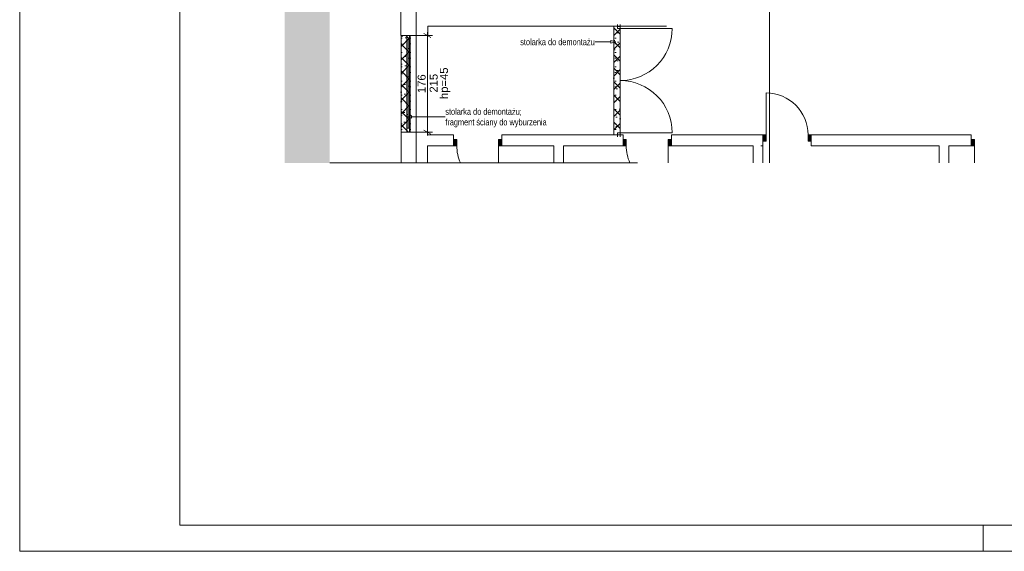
# Paper-space layout 'A-23 ROZBIÓRKI - PIĘTRO 5' of a CAD drawing. Header units: millimetres. Extents: x 0 to 540, y 0 to 297.
# Tile 1 of 7: x 0 to 184, y 0 to 99. Entities that reach past the tile are written whole.
import ezdxf
from ezdxf.xclip import XClip

# ---------------------------------------------------------------- set-up
doc = ezdxf.new("R2010")
doc.units = ezdxf.units.MM
doc.header["$MEASUREMENT"] = 0
doc.header["$XCLIPFRAME"] = 0
for name, pattern in [('ACAD_ISO03W100', [300, 120, -180]), ('DASHDOTX2', [1000, 500, -250, 0, -250]), ('PRZERYWANA_DU_A', [550, 350.0000000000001, -199.9999999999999])]:
    doc.linetypes.add(name, pattern=pattern)
for name, color, linetype, lineweight in [('0_Nr_pióra__2', 8, 'Continuous', 13), ('A_wymiary_Nr_pióra__1', 7, 'Continuous', 20), ('A_wymiary_Nr_pióra__2', 8, 'Continuous', 13), ('A_ściany_Nr_pióra__1', 7, 'Continuous', 20), ('Drzwi Archicad_Nr_pióra__1', 7, 'Continuous', 20)]:
    doc.layers.add(name, color=color, linetype=linetype, lineweight=lineweight)
for name, color, linetype, lineweight, true_color in [('A_Arkusz_Nr_pióra__255', 7, 'Continuous', 15, 0x242424), ('A_opis_Nr_pióra__255', 7, 'Continuous', 15, 0x242424), ('A_opis_Nr_pióra__8', 7, 'Continuous', 13, 0x4c4c4c), ('A_osie_Nr_pióra__16', 7, 'Continuous', 5, 0x0f0f0f), ('A_rozbiórki_Nr_pióra__10', 7, 'Continuous', 13, 0x4b4b4b), ('A_ściany_Nr_pióra__19', 7, 'Continuous', 5, 0x191919), ('Okna Archicada_Nr_pióra__19', 7, 'Continuous', 5, 0x191919)]:
    doc.layers.add(name, color=color, linetype=linetype, lineweight=lineweight, true_color=true_color)
for name, color, linetype in [('A_podrys', 7, 'Continuous'), ('A_rozbiórki', 7, 'Continuous'), ('Drzwi Archicad', 7, 'Continuous')]:
    doc.layers.add(name, color=color, linetype=linetype)
doc.styles.add('STYL_AUTOMATYCZNY_2', font='ARIALN.TTF')
doc.styles.add('STYL_AUTOMATYCZNY_4', font='arial.ttf')
pattern_1 = [(45, (-1569.216306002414, -306.5753080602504), (-1.257235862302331, 1.257235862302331), []), (135, (-1569.216306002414, -306.5753080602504), (1.257235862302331, 1.257235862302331), []), (90, (-1570.473541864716, -305.3180721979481), (-1.600200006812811, 0), [0, -1.066800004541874, 0, -1.600200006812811]), (155, (-1569.216306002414, -304.0608363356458), (0.6762737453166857, 1.450273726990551), [0, -0.7823200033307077, 0, -1.351280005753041])]

# ---------------------------------------------------------------- blocks, each defined once
blk = doc.blocks.new('Rysunek_1_1', base_point=(-1569.216306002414, -306.5753080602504))
at = {"linetype": 'Continuous', "lineweight": 0, "true_color": 0x484848}
blk.add_hatch(color=251, dxfattribs=at).paths.add_polyline_path([(49.5250547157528, 72.49952504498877), (57.90981845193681, 72.49952504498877), (57.90981845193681, 236.3095252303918), (214.9750318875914, 236.3095252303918), (214.9750318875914, 167.4995298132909), (299.9750288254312, 167.4995298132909), (299.9750288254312, 248.2085788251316), (49.5250547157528, 248.2085788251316)])
at = {"layer": 'A_rozbiórki', "linetype": 'Continuous', "lineweight": 0, "true_color": 0x4b4b4b}
h = blk.add_hatch(dxfattribs=at)
h.set_pattern_fill('facing_tile_0001', color=251, style=0, pattern_type=2)
h.set_pattern_definition(pattern_1)
h.paths.add_polyline_path([(112.1808029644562, 98.02947019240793), (110.9918029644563, 98.02947019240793), (110.9918029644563, 77.74952604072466), (112.1808029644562, 77.74952604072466)])
h = blk.add_hatch(dxfattribs=at)
h.set_pattern_fill('facing_tile_0001', color=251, style=0, pattern_type=2)
h.set_pattern_definition(pattern_1)
h.paths.add_polyline_path([(71.24880296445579, 96.30952604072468), (71.24880296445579, 78.23952604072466), (72.95580296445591, 78.23952604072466), (72.95580296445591, 96.30952604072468)])
at = {"layer": 'Drzwi Archicad', "linetype": 'Continuous', "lineweight": 0, "true_color": 0xfdfdfd}
for points in [[(138.8542630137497, 77.74952604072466), (138.8542630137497, 76.59952604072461), (139.4542630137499, 76.59952604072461), (139.4542630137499, 77.74952604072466)], [(147.8808029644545, 76.59952604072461), (147.8808029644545, 77.74952604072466), (147.2808029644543, 77.74952604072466), (147.2808029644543, 76.59952604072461)], [(81.05426301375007, 76.86952604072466), (81.05426301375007, 75.71952604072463), (81.65426301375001, 75.71952604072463), (81.65426301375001, 76.86952604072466)], [(90.08080296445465, 75.71952604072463), (90.08080296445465, 76.86952604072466), (89.48080296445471, 76.86952604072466), (89.48080296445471, 75.71952604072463)], [(112.7128405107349, 76.86952604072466), (112.7128405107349, 75.71952604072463), (113.3128405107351, 75.71952604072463), (113.3128405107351, 76.86952604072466)], [(121.7393804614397, 75.71952604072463), (121.7393804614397, 76.86952604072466), (121.1393804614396, 76.86952604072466), (121.1393804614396, 75.71952604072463)], [(177.7542630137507, 75.71952604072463), (178.3542630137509, 75.71952604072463), (178.3542630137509, 76.86952604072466), (177.7542630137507, 76.86952604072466)]]:
    blk.add_hatch(color=7, dxfattribs=at).paths.add_polyline_path(points)
at = {"layer": '0_Nr_pióra__2', "color": 8, "linetype": 'PRZERYWANA_DU_A', "lineweight": 13, "flags": 128}
for points in [[(299.9750279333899, 167.4995260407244), (214.97502793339, 167.4995260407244), (214.97502793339, 236.3095260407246), (57.90981773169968, 236.3095260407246), (57.90981773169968, 72.49952604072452)], [(57.90981773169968, 72.49952604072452), (172.9098177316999, 72.49952604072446)]]:
    blk.add_lwpolyline(points, dxfattribs=at)
at = {"layer": 'A_opis_Nr_pióra__255', "color": 250, "linetype": 'Continuous', "lineweight": 15, "true_color": 0x242424}
for p, q in [((109.7549107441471, 95.0902897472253), (107.5142932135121, 95.0902897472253)), ((110.4290627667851, 95.0902897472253), (109.7549107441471, 95.0902897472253)), ((110.4290627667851, 94.84029060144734), (110.4290627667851, 95.34028889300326)), ((111.3620774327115, 95.0902897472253), (110.4290627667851, 95.34028889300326)), ((111.3620774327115, 95.0902897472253), (110.4290627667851, 94.84029060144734)), ((72.2615362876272, 81.09698054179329), (73.1945472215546, 81.34697968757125)), ((72.2615362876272, 81.09698054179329), (73.1945472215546, 80.84698139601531)), ((73.1945472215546, 81.34697968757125), (73.1945472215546, 80.84698139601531)), ((73.1945472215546, 81.09698054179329), (77.27145005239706, 81.09698054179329)), ((77.27145005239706, 81.09698054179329), (79.512067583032, 81.09698054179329))]:
    blk.add_line(p, q, dxfattribs=at)
at = {"layer": 'A_osie_Nr_pióra__16', "color": 250, "linetype": 'DASHDOTX2', "lineweight": 5, "true_color": 0x0f0f0f}
for p, q in [((74.08080367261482, 204.3195449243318), (74.08080367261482, 72.49952749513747)), ((140.0808020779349, 204.3195449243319), (140.0808020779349, 72.49952749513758))]:
    blk.add_line(p, q, dxfattribs=at)
at = {"layer": 'A_rozbiórki_Nr_pióra__10', "color": 251, "linetype": 'ACAD_ISO03W100', "lineweight": 13, "true_color": 0x4b4b4b, "flags": 128}
for points in [[(112.1808029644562, 98.02947019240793), (110.9918029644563, 98.02947019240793), (110.9918029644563, 77.74952604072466), (112.1808029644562, 77.74952604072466)], [(71.24880296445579, 96.30952604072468), (72.95580296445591, 96.30952604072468), (72.95580296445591, 78.23952604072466), (71.24880296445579, 78.23952604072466)]]:
    blk.add_lwpolyline(points, close=True, dxfattribs=at)
at = {"layer": 'A_wymiary_Nr_pióra__1', "color": 7, "linetype": 'Continuous', "lineweight": 20}
for p, q in [((76.78019210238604, 95.94868309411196), (75.53019264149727, 96.6703695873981)), ((75.53019264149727, 78.6003702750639), (76.78019210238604, 77.87868378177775))]:
    blk.add_line(p, q, dxfattribs=at)
at = {"layer": 'A_wymiary_Nr_pióra__2', "color": 8, "linetype": 'Continuous', "lineweight": 13}
for p, q in [((77.09269476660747, 96.30952634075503), (75.21769370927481, 96.30952634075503)), ((76.15519423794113, 96.30952634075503), (76.15519423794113, 96.92077552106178)), ((76.15519423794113, 78.23952702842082), (76.15519423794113, 96.30952634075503)), ((77.09269476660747, 78.23952702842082), (75.21769370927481, 78.23952702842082)), ((76.15519423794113, 77.62827784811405), (76.15519423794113, 78.23952702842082))]:
    blk.add_line(p, q, dxfattribs=at)
at = {"layer": 'A_ściany_Nr_pióra__1', "color": 7, "linetype": 'Continuous', "lineweight": 20}
for p, q in [((111.6808013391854, 98.00875771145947), (111.6808013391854, 98.37875928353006)), ((112.1808033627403, 98.00875771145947), (111.6808013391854, 98.00875771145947)), ((112.1808033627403, 98.00875771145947), (112.1808033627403, 98.37875928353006)), ((81.05426390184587, 77.74952676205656), (80.68426232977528, 77.74952676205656)), ((81.05426390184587, 76.86952514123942), (81.05426390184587, 77.74952676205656)), ((90.08080125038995, 77.74952676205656), (90.45080282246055, 77.74952676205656)), ((90.08080125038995, 76.86952514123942), (90.08080125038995, 77.74952676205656)), ((111.6808013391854, 77.74952676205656), (111.6808013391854, 77.37952518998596)), ((112.1808033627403, 77.74952676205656), (111.6808013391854, 77.74952676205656)), ((112.1808033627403, 77.74952676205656), (112.1808033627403, 77.37952518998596)), ((112.7128408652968, 77.74952676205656), (112.3428392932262, 77.74952676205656)), ((112.7128408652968, 76.86952514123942), (112.7128408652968, 77.74952676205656)), ((121.7393819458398, 77.74952676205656), (122.1093797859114, 77.74952676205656)), ((121.7393819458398, 76.86952514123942), (121.7393819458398, 77.74952676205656)), ((138.8542619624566, 77.74952676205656), (138.3842614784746, 77.74952676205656)), ((138.8542619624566, 77.74952676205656), (138.8542619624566, 76.59952621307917)), ((147.8808030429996, 77.74952676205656), (148.3508035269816, 77.74952676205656)), ((147.8808030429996, 77.74952676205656), (147.8808030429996, 76.59952621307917)), ((177.7542641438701, 77.74952676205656), (177.3842625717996, 77.74952676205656)), ((177.7542641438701, 76.86952514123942), (177.7542641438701, 77.74952676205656)), ((81.05426390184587, 75.71952459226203), (80.58426341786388, 75.71952459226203)), ((81.05426390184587, 75.71952459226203), (81.05426390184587, 76.86952514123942)), ((90.08080125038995, 75.71952459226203), (90.08080125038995, 76.86952514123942)), ((90.08080125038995, 75.71952459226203), (90.55080173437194, 75.71952459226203)), ((112.7128408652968, 75.71952459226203), (112.2428403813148, 75.71952459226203)), ((112.7128408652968, 75.71952459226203), (112.7128408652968, 76.86952514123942)), ((121.7393819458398, 75.71952459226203), (121.7393819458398, 76.86952514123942)), ((121.7393819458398, 75.71952459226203), (122.2093786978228, 75.71952459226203)), ((138.8542619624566, 75.71952459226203), (138.484264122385, 75.71952459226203)), ((138.8542619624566, 76.59952621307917), (138.8542619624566, 75.71952459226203)), ((147.8808030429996, 76.59952621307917), (147.8808030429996, 75.71952459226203)), ((147.8808030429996, 75.71952459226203), (148.2508046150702, 75.71952459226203)), ((177.7542641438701, 75.71952459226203), (177.2842636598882, 75.71952459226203)), ((177.7542641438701, 75.71952459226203), (177.7542641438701, 76.86952514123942))]:
    blk.add_line(p, q, dxfattribs=at)
at = {"layer": 'A_ściany_Nr_pióra__1', "color": 7, "linetype": 'Continuous', "lineweight": 20, "flags": 128}
for points in [[(71.20880296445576, 106.9336423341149), (71.20880296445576, 96.30952604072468)], [(76.255802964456, 96.30952604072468), (76.255802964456, 98.02875862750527)], [(76.255802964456, 98.02875862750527), (120.8058029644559, 98.02875862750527)], [(71.20880296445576, 96.30952604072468), (76.255802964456, 96.30952604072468)], [(72.95580296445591, 96.30952604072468), (71.24880296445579, 96.30952604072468)], [(71.24880296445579, 78.23952604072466), (71.24880296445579, 72.49952604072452)], [(76.18080296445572, 78.23952604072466), (72.95580296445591, 78.23952604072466)], [(76.18080296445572, 77.74952604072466), (76.18080296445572, 78.23952604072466)], [(81.05426301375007, 77.74952604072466), (76.18080296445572, 77.74952604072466)], [(99.78080296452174, 77.74952604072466), (90.08080296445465, 77.74952604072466)], [(101.5808029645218, 77.74952604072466), (99.78080296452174, 77.74952604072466)], [(111.680802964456, 77.74952604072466), (101.5808029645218, 77.74952604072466)], [(112.7128405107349, 77.74952604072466), (112.1808029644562, 77.74952604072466)], [(137.0542630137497, 77.74952604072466), (121.7393804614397, 77.74952604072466)], [(138.8542630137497, 77.74952604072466), (137.0542630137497, 77.74952604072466)], [(171.7853337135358, 77.74952604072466), (147.8808029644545, 77.74952604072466)], [(173.5853337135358, 77.74952604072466), (171.7853337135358, 77.74952604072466)], [(177.7542630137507, 77.74952604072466), (173.5853337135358, 77.74952604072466)], [(76.18080296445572, 75.71952604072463), (81.05426301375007, 75.71952604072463)], [(76.18080296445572, 72.49952604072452), (76.18080296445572, 75.71952604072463)], [(90.08080296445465, 75.71952604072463), (99.78080296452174, 75.71952604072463)], [(99.78080296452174, 75.71952604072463), (99.78080296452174, 72.49952604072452)], [(101.5808029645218, 75.71952604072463), (112.7128405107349, 75.71952604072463)], [(101.5808029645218, 72.49952604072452), (101.5808029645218, 75.71952604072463)], [(121.7393804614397, 75.71952604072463), (137.0542630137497, 75.71952604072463)], [(137.0542630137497, 75.71952604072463), (137.0542630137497, 72.49952604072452)], [(138.8542630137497, 72.49952604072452), (138.8542630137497, 75.71952604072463)], [(147.8808029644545, 75.71952604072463), (171.7853337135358, 75.71952604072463)], [(171.7853337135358, 75.71952604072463), (171.7853337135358, 72.49952604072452)], [(173.5853337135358, 75.71952604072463), (177.7542630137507, 75.71952604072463)], [(173.5853337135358, 72.49952604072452), (173.5853337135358, 75.71952604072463)]]:
    blk.add_lwpolyline(points, dxfattribs=at)
at = {"layer": 'A_ściany_Nr_pióra__19', "color": 250, "linetype": 'Continuous', "lineweight": 5, "true_color": 0x191919}
for p, q in [((71.24880239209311, 96.30952634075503), (71.24880239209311, 78.23952702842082)), ((72.95580378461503, 78.23952702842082), (72.95580378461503, 96.30952634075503))]:
    blk.add_line(p, q, dxfattribs=at)
at = {"layer": 'Drzwi Archicad_Nr_pióra__1', "color": 7, "linetype": 'Continuous', "lineweight": 20}
for p, q in [((111.6808013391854, 98.00875771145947), (111.6808013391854, 98.37875928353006)), ((111.6808013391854, 98.00875771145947), (111.6808013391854, 98.37875928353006)), ((111.6808013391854, 98.00875771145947), (111.6808013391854, 97.60875833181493)), ((112.1808033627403, 98.00875771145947), (111.6808013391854, 98.00875771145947)), ((112.1808033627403, 98.00875771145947), (111.6808013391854, 98.00875771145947)), ((112.1808033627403, 98.00875771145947), (111.6808013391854, 98.00875771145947)), ((111.6808013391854, 97.60875833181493), (112.1808033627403, 97.60875833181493)), ((112.1808033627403, 98.00875771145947), (112.1808033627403, 98.37875928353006)), ((112.1808033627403, 98.00875771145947), (112.1808033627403, 98.37875928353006)), ((112.1808033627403, 97.60875833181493), (112.1808033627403, 98.00875771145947)), ((112.1808033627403, 97.60875833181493), (121.9104194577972, 97.60875833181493)), ((139.4542628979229, 77.74952676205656), (139.4542628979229, 85.57606597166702)), ((81.05426390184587, 77.74952676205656), (80.68426232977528, 77.74952676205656)), ((81.05426390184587, 77.74952676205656), (80.68426232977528, 77.74952676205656)), ((81.05426390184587, 76.86952514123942), (81.05426390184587, 77.74952676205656)), ((81.05426390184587, 76.86952514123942), (81.05426390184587, 77.74952676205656)), ((90.08080125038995, 76.86952514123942), (90.08080125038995, 77.74952676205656)), ((90.08080125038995, 76.86952514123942), (90.08080125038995, 77.74952676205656)), ((90.08080125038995, 77.74952676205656), (90.45080282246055, 77.74952676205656)), ((90.08080125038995, 77.74952676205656), (90.45080282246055, 77.74952676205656)), ((112.1808033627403, 78.14952614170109), (111.6808013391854, 78.14952614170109)), ((111.6808013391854, 78.14952614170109), (111.6808013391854, 77.74952676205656)), ((111.6808013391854, 77.74952676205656), (112.1808033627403, 77.74952676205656)), ((112.1808033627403, 77.74952676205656), (111.6808013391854, 77.74952676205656)), ((112.1808033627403, 77.74952676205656), (111.6808013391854, 77.74952676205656)), ((111.6808013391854, 77.74952676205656), (111.6808013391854, 77.37952518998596)), ((111.6808013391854, 77.74952676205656), (111.6808013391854, 77.37952518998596)), ((112.1808033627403, 77.74952676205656), (112.1808033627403, 78.14952614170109)), ((112.1808033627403, 78.14952614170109), (121.9104194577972, 78.14952614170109)), ((112.1808033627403, 77.74952676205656), (112.1808033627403, 77.37952518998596)), ((112.1808033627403, 77.74952676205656), (112.1808033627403, 77.37952518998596)), ((112.7128408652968, 77.74952676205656), (112.3428392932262, 77.74952676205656)), ((112.7128408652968, 77.74952676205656), (112.3428392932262, 77.74952676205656)), ((112.7128408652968, 76.86952514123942), (112.7128408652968, 77.74952676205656)), ((112.7128408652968, 76.86952514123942), (112.7128408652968, 77.74952676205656)), ((121.7393819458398, 76.86952514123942), (121.7393819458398, 77.74952676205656)), ((121.7393819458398, 76.86952514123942), (121.7393819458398, 77.74952676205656)), ((121.7393819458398, 77.74952676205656), (122.1093797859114, 77.74952676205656)), ((121.7393819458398, 77.74952676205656), (122.1093797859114, 77.74952676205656)), ((138.8542619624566, 77.74952676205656), (138.3842614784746, 77.74952676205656)), ((138.8542619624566, 77.74952676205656), (138.3842614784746, 77.74952676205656)), ((138.8542619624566, 77.74952676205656), (139.4542628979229, 77.74952676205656)), ((138.8542619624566, 76.59952621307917), (138.8542619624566, 77.74952676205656)), ((138.8542619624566, 77.74952676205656), (138.8542619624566, 76.59952621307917)), ((138.8542619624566, 77.74952676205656), (138.8542619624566, 76.59952621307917)), ((139.4542628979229, 77.74952676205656), (139.4542628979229, 76.59952621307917)), ((147.2808021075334, 76.59952621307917), (147.2808021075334, 77.74952676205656)), ((147.2808021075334, 77.74952676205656), (147.8808030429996, 77.74952676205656)), ((147.8808030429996, 77.74952676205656), (147.8808030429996, 76.59952621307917)), ((147.8808030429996, 77.74952676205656), (147.8808030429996, 76.59952621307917)), ((147.8808030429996, 77.74952676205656), (147.8808030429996, 76.59952621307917)), ((147.8808030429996, 77.74952676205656), (148.3508035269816, 77.74952676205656)), ((147.8808030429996, 77.74952676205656), (148.3508035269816, 77.74952676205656)), ((177.7542641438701, 77.74952676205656), (177.3842625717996, 77.74952676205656)), ((177.7542641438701, 77.74952676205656), (177.3842625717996, 77.74952676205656)), ((177.7542641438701, 76.86952514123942), (177.7542641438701, 77.74952676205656)), ((177.7542641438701, 76.86952514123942), (177.7542641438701, 77.74952676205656)), ((81.05426390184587, 75.71952459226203), (80.58426341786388, 75.71952459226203)), ((81.05426390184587, 75.71952459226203), (80.58426341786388, 75.71952459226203)), ((81.05426390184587, 76.86952514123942), (81.65426483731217, 76.86952514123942)), ((81.05426390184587, 75.71952459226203), (81.05426390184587, 76.86952514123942)), ((81.05426390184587, 75.71952459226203), (81.05426390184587, 76.86952514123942)), ((81.05426390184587, 75.71952459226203), (81.05426390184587, 76.86952514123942)), ((81.65426483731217, 75.71952459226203), (81.05426390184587, 75.71952459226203)), ((81.65426483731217, 76.86952514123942), (81.65426483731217, 75.71952459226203)), ((89.48080404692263, 75.71952459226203), (89.48080404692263, 76.86952514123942)), ((89.48080404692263, 76.86952514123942), (90.08080125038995, 76.86952514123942)), ((90.08080125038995, 75.71952459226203), (89.48080404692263, 75.71952459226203)), ((89.48080404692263, 75.71952529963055), (89.48080404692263, 72.49952674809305)), ((90.08080125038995, 76.86952514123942), (90.08080125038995, 75.71952459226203)), ((90.08080125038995, 75.71952459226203), (90.08080125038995, 76.86952514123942)), ((90.08080125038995, 75.71952459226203), (90.08080125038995, 76.86952514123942)), ((90.08080125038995, 75.71952459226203), (90.55080173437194, 75.71952459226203)), ((90.08080125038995, 75.71952459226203), (90.55080173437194, 75.71952459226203)), ((112.7128408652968, 75.71952459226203), (112.2428403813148, 75.71952459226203)), ((112.7128408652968, 75.71952459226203), (112.2428403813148, 75.71952459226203)), ((112.7128408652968, 76.86952514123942), (113.3128418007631, 76.86952514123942)), ((112.7128408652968, 75.71952459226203), (112.7128408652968, 76.86952514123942)), ((112.7128408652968, 75.71952459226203), (112.7128408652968, 76.86952514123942)), ((112.7128408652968, 75.71952459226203), (112.7128408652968, 76.86952514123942)), ((113.3128418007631, 75.71952459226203), (112.7128408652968, 75.71952459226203)), ((113.3128418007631, 76.86952514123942), (113.3128418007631, 75.71952459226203)), ((121.1393810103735, 75.71952459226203), (121.1393810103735, 76.86952514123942)), ((121.1393810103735, 76.86952514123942), (121.7393819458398, 76.86952514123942)), ((121.7393819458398, 75.71952459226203), (121.1393810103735, 75.71952459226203)), ((121.1393810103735, 75.71952529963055), (121.1393810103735, 72.49952674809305)), ((121.7393819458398, 76.86952514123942), (121.7393819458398, 75.71952459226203)), ((121.7393819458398, 75.71952459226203), (121.7393819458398, 76.86952514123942)), ((121.7393819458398, 75.71952459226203), (121.7393819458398, 76.86952514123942)), ((121.7393819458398, 75.71952459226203), (122.2093786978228, 75.71952459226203)), ((121.7393819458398, 75.71952459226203), (122.2093786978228, 75.71952459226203)), ((138.8542619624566, 75.71952459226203), (138.484264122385, 75.71952459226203)), ((138.8542619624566, 75.71952459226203), (138.484264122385, 75.71952459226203)), ((139.4542628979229, 76.59952621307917), (138.8542619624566, 76.59952621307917)), ((138.8542619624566, 76.59952621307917), (138.8542619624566, 75.71952459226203)), ((138.8542619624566, 76.59952621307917), (138.8542619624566, 75.71952459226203)), ((147.8808030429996, 76.59952621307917), (147.2808021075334, 76.59952621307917)), ((147.8808030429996, 76.59952621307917), (147.8808030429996, 75.71952459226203)), ((147.8808030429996, 76.59952621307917), (147.8808030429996, 75.71952459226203)), ((147.8808030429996, 75.71952459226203), (148.2508046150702, 75.71952459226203)), ((147.8808030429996, 75.71952459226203), (148.2508046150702, 75.71952459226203)), ((177.7542641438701, 75.71952459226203), (177.2842636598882, 75.71952459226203)), ((177.7542641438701, 75.71952459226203), (177.2842636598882, 75.71952459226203)), ((178.3542613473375, 76.86952514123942), (177.7542641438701, 76.86952514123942)), ((177.7542641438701, 76.86952514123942), (177.7542641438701, 75.71952459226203)), ((177.7542641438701, 75.71952459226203), (177.7542641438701, 76.86952514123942)), ((177.7542641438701, 75.71952459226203), (177.7542641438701, 76.86952514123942)), ((177.7542641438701, 75.71952459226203), (178.3542613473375, 75.71952459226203)), ((178.3542613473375, 75.71952459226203), (178.3542613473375, 76.86952514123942)), ((178.3542613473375, 75.71952529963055), (178.3542613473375, 72.49952674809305))]:
    blk.add_line(p, q, dxfattribs=at)
for centre, radius, start, end in [((112.1808029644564, 97.60875862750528), 9.729616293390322, 270, 0), ((112.1808029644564, 78.14952604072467), 9.729616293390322, 0, 90), ((139.4542630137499, 77.7495260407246), 7.826539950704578, 0, 90), ((89.48080296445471, 75.71952604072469), 7.826539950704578, 180, 204.2941078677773), ((121.1393804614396, 75.71952604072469), 7.826539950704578, 180, 204.2941078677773)]:
    blk.add_arc(centre, radius, start, end, dxfattribs=at)
at = {"layer": 'Okna Archicada_Nr_pióra__19', "color": 250, "linetype": 'Continuous', "lineweight": 5, "true_color": 0x191919}
for p, q in [((72.8488036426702, 96.30952634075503), (72.34880161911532, 96.30952634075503)), ((72.34880161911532, 96.30952634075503), (72.34880161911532, 78.23952702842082)), ((72.8488036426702, 78.23952702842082), (72.8488036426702, 96.30952634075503)), ((72.8488036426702, 95.5595251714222), (72.34880161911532, 95.5595251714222)), ((72.59880449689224, 78.98952446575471), (72.59880449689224, 95.5595251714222)), ((72.8488036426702, 78.98952446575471), (72.34880161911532, 78.98952446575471)), ((72.34880161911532, 78.23952702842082), (72.8488036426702, 78.23952702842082))]:
    blk.add_line(p, q, dxfattribs=at)
at = {"layer": 'A_opis_Nr_pióra__8', "color": 251, "linetype": 'Continuous', "lineweight": 13, "true_color": 0x4c4c4c, "insert": (93.50949200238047, 95.0867104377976), "char_height": 1.2, "attachment_point": 4, "style": 'STYL_AUTOMATYCZNY_2'}
blk.add_mtext('\\A1;{\\pql;\\fArial Narrow|b0|i0|c238|p0;\\W1.000000;stolarka do demontażu}', dxfattribs=at)
at = {"layer": 'A_opis_Nr_pióra__8', "color": 251, "linetype": 'Continuous', "lineweight": 13, "true_color": 0x4c4c4c, "insert": (79.51206868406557, 80.9250637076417), "char_height": 1.2, "width": 19.50918625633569, "attachment_point": 4, "line_spacing_factor": 0.9866748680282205, "style": 'STYL_AUTOMATYCZNY_2'}
blk.add_mtext('\\A1;{\\pql;\\fArial Narrow|b0|i0|c238|p0;\\W1.000000;stolarka do demontażu; fragment ściany do wyburzenia}', dxfattribs=at)
at = {"layer": 'A_wymiary_Nr_pióra__1', "color": 7, "linetype": 'Continuous', "lineweight": 20, "char_height": 1.5, "attachment_point": 2, "rotation": 90, "style": 'STYL_AUTOMATYCZNY_4'}
for s, insert in [('\\A1;{\\pqc;\\fArial|b0|i0|c238|p0;\\W1.000000;hp=45}', (78.5079836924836, 87.3790593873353)), ('\\A1;{\\pqc;\\fArial|b0|i0|c238|p0;\\W1.000000;215}', (76.58568888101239, 87.38606113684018))]:
    blk.add_mtext(s, dxfattribs=dict(at, insert=insert))
at = {"layer": 'A_wymiary_Nr_pióra__1', "color": 7, "linetype": 'Continuous', "lineweight": 20, "insert": (75.8551937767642, 85.55839851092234), "char_height": 1.5, "width": 3.432255, "attachment_point": 7, "rotation": 90, "style": 'STYL_AUTOMATYCZNY_4'}
blk.add_mtext('\\A1;{\\pql;\\fArial|b0|i0|c238|p0;\\W1.000000;176}', dxfattribs=at)

psp = doc.layouts.new('A-23 ROZBIÓRKI - PIĘTRO 5')

# ---------------------------------------------------------------- linework, layer by layer
at = {"layer": 'A_Arkusz_Nr_pióra__255', "color": 250, "linetype": 'Continuous', "lineweight": 15, "true_color": 0x242424}
for p, q in [((29.90003742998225, 292.1), (29.8998034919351, 4.900326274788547)), ((535.1000000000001, 4.900001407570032), (29.8998034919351, 4.900326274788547)), ((180.0000000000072, 5.067252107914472e-05), (180.0000000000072, 4.90005070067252))]:
    psp.add_line(p, q, dxfattribs=at)
at = {"layer": 'A_Arkusz_Nr_pióra__255', "color": 250, "linetype": 'Continuous', "lineweight": 15, "true_color": 0x242424, "flags": 128}
psp.add_lwpolyline([(-1.040834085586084e-14, 297), (540, 297), (540, 1.109329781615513e-14), (-1.040834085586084e-14, 1.109329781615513e-14)], close=True, dxfattribs=at)

# ---------------------------------------------------------------- block references
at = {"layer": 'A_podrys', "color": 37, "linetype": 'Continuous', "lineweight": 5, "true_color": 0x656532}
ref = psp.add_blockref('Rysunek_1_1', (-1569.216306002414, -306.5753080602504), dxfattribs=at)
XClip(ref).set_block_clipping_path([(49.52505668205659, 72.49952604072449), (299.97502793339, 248.2085829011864)])

doc.saveas('drawing.dxf')
